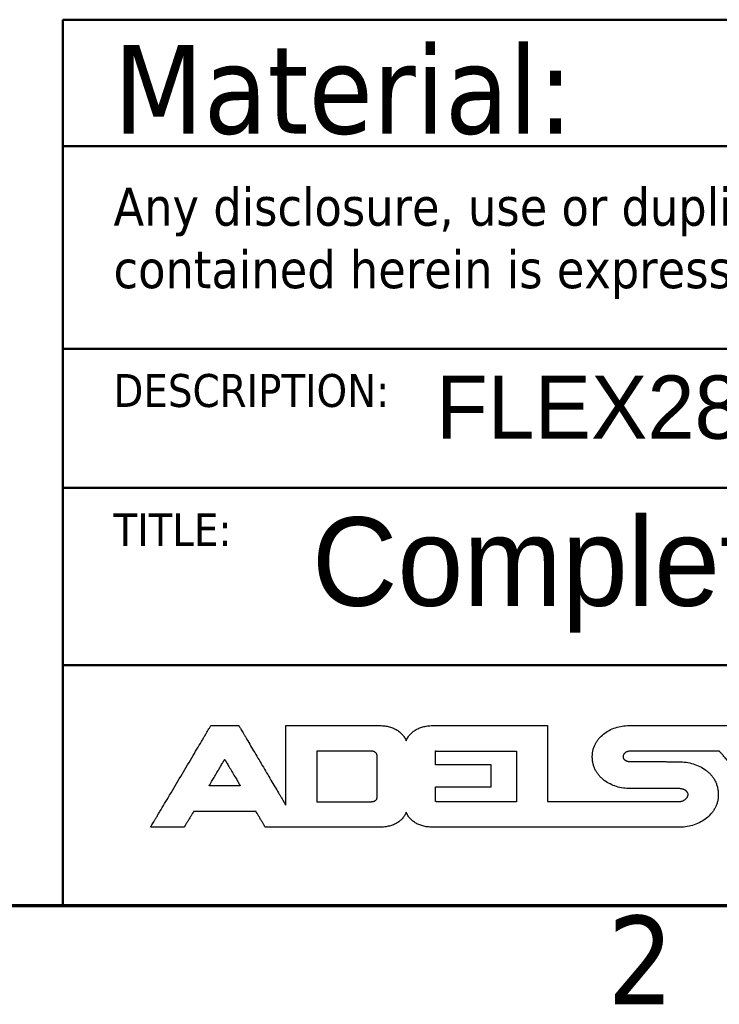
# Model space of a CAD drawing. Header units: millimetres. Extents: x -8 to 1688, y -8 to 1196.
# Tile 4 of 8: x 1161 to 1272, y 16 to 172. Entities that reach past the tile are written whole.
import ezdxf
from ezdxf.enums import TextEntityAlignment as Align

# ---------------------------------------------------------------- set-up
doc = ezdxf.new("R2010")
doc.units = ezdxf.units.MM
doc.header["$LTSCALE"] = 4
for name, color, linetype, lineweight in [('Bordo (ISO)', 7, 'Continuous', 70), ('Geometria schizzo (ISO)', 7, 'Continuous', 25), ('Simbolo (ISO)', 7, 'Continuous', 25), ('Titolo (ISO)', 7, 'Continuous', 50)]:
    doc.layers.add(name, color=color, linetype=linetype, lineweight=lineweight)
doc.styles.add('Stile testo106', font='tahoma.ttf')
doc.styles.add('Stile testo39', font='tahoma.ttf')
doc.styles.add('Stile testo96', font='txt')
doc.styles.add('Stile testo97', font='txt')
doc.styles.add('Testo nota (ISO)', font='tahoma.ttf')

# ---------------------------------------------------------------- blocks, each defined once
blk = doc.blocks.new('Bordi adel')
at = {"layer": 'Bordo (ISO)'}
blk.add_line((8, 8), (412, 8), dxfattribs=at)
at = {"layer": 'Simbolo (ISO)', "insert": (314.833, 7.6), "char_height": 3.5, "attachment_point": 2, "style": 'Testo nota (ISO)'}
blk.add_mtext('2', dxfattribs=at)
blk = doc.blocks.new('Cartigli ADEL system')
at = {"layer": 'Geometria schizzo (ISO)'}
for p, q in [((112.618, 100.01), (114.735, 100.01)), ((112.618, 97.979), (112.618, 100.01)), ((117.329, 99.997), (120.496, 99.997)), ((120.496, 99.997), (120.496, 97.991)), ((114.977, 99.796), (114.977, 98.193)), ((117.288, 99.447), (117.288, 99.967)), ((119.497, 99.447), (117.288, 99.447)), ((119.497, 98.58), (119.497, 99.447)), ((109.579, 98.624), (108.346, 98.624)), ((117.289, 98.58), (119.497, 98.58)), ((114.68, 97.979), (112.618, 97.979)), ((120.496, 97.991), (117.404, 97.991))]:
    blk.add_line(p, q, dxfattribs=at)
for points, knots in [([(106.029, 96.985), (106.032, 96.988), (106.041, 97.003), (106.06, 97.037), (106.092, 97.09), (106.135, 97.163), (106.189, 97.254), (106.253, 97.36), (106.325, 97.482), (106.436, 97.669), (106.59, 97.929), (106.864, 98.389), (107.223, 98.994), (107.583, 99.599), (107.856, 100.06), (108.011, 100.32), (108.122, 100.507), (108.194, 100.628), (108.257, 100.735), (108.311, 100.825), (108.354, 100.898), (108.386, 100.952), (108.406, 100.985), (108.415, 101), (108.417, 101.004)], [-0.4675195, -0.4675195, -0.4675195, -0.4675195, -0.4661783, -0.462269, -0.4559628, -0.4474308, -0.4368442, -0.4243744, -0.4101924, -0.3944696, -0.359086, -0.3195934, -0.2337597, -0.1479261, -0.1084335, -0.0730499, -0.0573271, -0.0431451, -0.0306753, -0.0200887, -0.0115567, -0.0052505, -0.0013412, 0, 0, 0, 0]), ([(108.417, 101.004), (108.418, 101.004), (108.422, 101.004), (108.431, 101.004), (108.446, 101.004), (108.466, 101.004), (108.491, 101.004), (108.52, 101.004), (108.553, 101.004), (108.604, 101.004), (108.675, 101.004), (108.801, 101.004), (108.967, 101.004), (109.133, 101.004), (109.259, 101.004), (109.33, 101.004), (109.381, 101.004), (109.414, 101.004), (109.443, 101.004), (109.468, 101.004), (109.488, 101.004), (109.503, 101.004), (109.512, 101.004), (109.516, 101.004), (109.517, 101.004)], [-0.1100027, -0.1100027, -0.1100027, -0.1100027, -0.1096871, -0.1087673, -0.1072835, -0.105276, -0.1027851, -0.0998511, -0.0965142, -0.0928148, -0.0844894, -0.0751971, -0.0550013, -0.0348055, -0.0255133, -0.0171879, -0.0134885, -0.0101516, -0.0072176, -0.0047267, -0.0027192, -0.0012354, -0.0003156, 0, 0, 0, 0]), ([(109.517, 101.004), (109.519, 101.001), (109.526, 100.989), (109.541, 100.963), (109.566, 100.921), (109.6, 100.864), (109.642, 100.793), (109.691, 100.709), (109.747, 100.614), (109.834, 100.468), (109.954, 100.264), (110.167, 99.903), (110.447, 99.429), (110.728, 98.954), (110.941, 98.593), (111.061, 98.39), (111.148, 98.243), (111.204, 98.148), (111.253, 98.064), (111.295, 97.993), (111.329, 97.936), (111.354, 97.894), (111.369, 97.868), (111.376, 97.856), (111.378, 97.853)], [-0.3659146, -0.3659146, -0.3659146, -0.3659146, -0.364865, -0.3618052, -0.3568695, -0.3501917, -0.341906, -0.3321461, -0.3210463, -0.3087405, -0.2810467, -0.250137, -0.1829573, -0.1157777, -0.0848679, -0.0571742, -0.0448683, -0.0337685, -0.0240087, -0.0157229, -0.0090451, -0.0041094, -0.0010497, 0, 0, 0, 0]), ([(111.378, 101.004), (111.381, 101.004), (111.395, 101.004), (111.425, 101.004), (111.474, 101.004), (111.541, 101.004), (111.623, 101.004), (111.721, 101.004), (111.831, 101.004), (112.002, 101.004), (112.239, 101.004), (112.659, 101.004), (113.211, 101.004), (113.763, 101.004), (114.183, 101.004), (114.419, 101.004), (114.59, 101.004), (114.701, 101.004), (114.798, 101.004), (114.881, 101.004), (114.947, 101.004), (114.996, 101.004), (115.026, 101.004), (115.04, 101.004), (115.044, 101.004)], [-0.3665778, -0.3665778, -0.3665778, -0.3665778, -0.3655263, -0.362461, -0.3575163, -0.3508265, -0.3425257, -0.3327482, -0.3216282, -0.3093001, -0.2815561, -0.2505903, -0.1832889, -0.1159875, -0.0850217, -0.0572778, -0.0449496, -0.0338297, -0.0240522, -0.0157514, -0.0090615, -0.0041168, -0.0010516, 0, 0, 0, 0]), ([(111.378, 97.853), (111.378, 97.856), (111.378, 97.868), (111.378, 97.894), (111.378, 97.936), (111.378, 97.993), (111.378, 98.064), (111.378, 98.148), (111.378, 98.243), (111.378, 98.39), (111.378, 98.593), (111.378, 98.954), (111.378, 99.429), (111.378, 99.903), (111.378, 100.264), (111.378, 100.468), (111.378, 100.614), (111.378, 100.709), (111.378, 100.793), (111.378, 100.864), (111.378, 100.921), (111.378, 100.963), (111.378, 100.989), (111.378, 101.001), (111.378, 101.004)], [-0.3150747, -0.3150747, -0.3150747, -0.3150747, -0.3141708, -0.3115362, -0.3072862, -0.3015363, -0.2944017, -0.2859979, -0.2764403, -0.2658442, -0.2419983, -0.2153831, -0.1575373, -0.0996916, -0.0730764, -0.0492304, -0.0386343, -0.0290767, -0.0206729, -0.0135384, -0.0077884, -0.0035384, -0.0009038, 0, 0, 0, 0]), ([(115.044, 101.004), (115.078, 101.004), (115.144, 101.003), (115.242, 100.994), (115.336, 100.982), (115.425, 100.964), (115.51, 100.941), (115.591, 100.913), (115.667, 100.881), (115.738, 100.844), (115.805, 100.803), (115.867, 100.758), (115.924, 100.708), (115.977, 100.655), (116.024, 100.597), (116.066, 100.536), (116.104, 100.472), (116.125, 100.426), (116.135, 100.403)], [-0.1323773, -0.1323773, -0.1323773, -0.1323773, -0.122169, -0.1123534, -0.1029069, -0.0938045, -0.0850194, -0.0765231, -0.0682851, -0.0602732, -0.0524533, -0.04479, -0.0372465, -0.029785, -0.0223674, -0.0149556, -0.007512, 0, 0, 0, 0]), ([(116.135, 100.403), (116.145, 100.426), (116.165, 100.471), (116.201, 100.534), (116.243, 100.595), (116.289, 100.652), (116.34, 100.705), (116.397, 100.755), (116.458, 100.8), (116.524, 100.842), (116.595, 100.879), (116.671, 100.912), (116.752, 100.94), (116.838, 100.963), (116.928, 100.981), (117.024, 100.994), (117.124, 101.003), (117.192, 101.004), (117.227, 101.004)], [-0.132577, -0.132577, -0.132577, -0.132577, -0.1251976, -0.117871, -0.1105629, -0.1032371, -0.0958556, -0.0883796, -0.0807693, -0.0729851, -0.0649878, -0.0567392, -0.0482022, -0.0393411, -0.0301218, -0.0205122, -0.0104813, 0, 0, 0, 0]), ([(117.227, 101.004), (117.23, 101.004), (117.242, 101.004), (117.269, 101.004), (117.313, 101.004), (117.372, 101.004), (117.446, 101.004), (117.533, 101.004), (117.631, 101.004), (117.784, 101.004), (117.995, 101.004), (118.369, 101.004), (118.862, 101.004), (119.354, 101.004), (119.728, 101.004), (119.939, 101.004), (120.092, 101.004), (120.19, 101.004), (120.277, 101.004), (120.351, 101.004), (120.41, 101.004), (120.454, 101.004), (120.481, 101.004), (120.493, 101.004), (120.496, 101.004)], [-0.3269059, -0.3269059, -0.3269059, -0.3269059, -0.3259681, -0.3232346, -0.318825, -0.3128591, -0.3054567, -0.2967373, -0.2868208, -0.2758268, -0.2510854, -0.2234708, -0.1634529, -0.1034351, -0.0758205, -0.051079, -0.0400851, -0.0301686, -0.0214492, -0.0140467, -0.0080809, -0.0036713, -0.0009378, 0, 0, 0, 0]), ([(120.496, 101.004), (120.496, 101.004), (120.497, 101.004), (120.5, 101.004), (120.503, 101.004), (120.508, 101.004), (120.514, 101.004), (120.521, 101.004), (120.529, 101.004), (120.541, 101.004), (120.558, 101.004), (120.588, 101.004), (120.628, 101.004), (120.668, 101.004), (120.698, 101.004), (120.715, 101.004), (120.727, 101.004), (120.735, 101.004), (120.742, 101.004), (120.748, 101.004), (120.753, 101.004), (120.757, 101.004), (120.759, 101.004), (120.76, 101.004), (120.76, 101.004)], [-0.02638332, -0.02638332, -0.02638332, -0.02638332, -0.02630763, -0.02608702, -0.02573114, -0.02524966, -0.02465223, -0.02394853, -0.0231482, -0.02226092, -0.02026414, -0.01803547, -0.01319166, -0.00834785, -0.00611918, -0.00412239, -0.00323511, -0.00243479, -0.00173108, -0.00113366, -0.00065218, -0.0002963, -0.00007568, 0, 0, 0, 0]), ([(120.76, 101.004), (120.761, 101.004), (120.764, 101.004), (120.772, 101.004), (120.785, 101.004), (120.803, 101.004), (120.824, 101.004), (120.85, 101.004), (120.879, 101.004), (120.924, 101.004), (120.986, 101.004), (121.097, 101.004), (121.242, 101.004), (121.387, 101.004), (121.497, 101.004), (121.559, 101.004), (121.604, 101.004), (121.633, 101.004), (121.659, 101.004), (121.681, 101.004), (121.698, 101.004), (121.711, 101.004), (121.719, 101.004), (121.722, 101.004), (121.723, 101.004)], [-0.09633724, -0.09633724, -0.09633724, -0.09633724, -0.09606088, -0.09525532, -0.09395585, -0.09219775, -0.09001628, -0.08744674, -0.0845244, -0.08128454, -0.07399339, -0.06585553, -0.04816862, -0.0304817, -0.02234384, -0.01505269, -0.01181284, -0.0088905, -0.00632096, -0.00413949, -0.00238138, -0.00108191, -0.00027636, 0, 0, 0, 0]), ([(121.723, 101.004), (121.723, 101.001), (121.723, 100.99), (121.723, 100.965), (121.723, 100.925), (121.723, 100.87), (121.723, 100.803), (121.723, 100.723), (121.723, 100.632), (121.723, 100.492), (121.723, 100.298), (121.723, 99.953), (121.723, 99.501), (121.723, 99.048), (121.723, 98.703), (121.723, 98.509), (121.723, 98.369), (121.723, 98.278), (121.723, 98.199), (121.723, 98.131), (121.723, 98.076), (121.723, 98.036), (121.723, 98.011), (121.723, 98), (121.723, 97.997)], [-0.300685, -0.300685, -0.300685, -0.300685, -0.2998224, -0.2973081, -0.2932523, -0.2877649, -0.2809562, -0.2729362, -0.2638151, -0.253703, -0.230946, -0.2055464, -0.1503425, -0.0951386, -0.0697389, -0.046982, -0.0368699, -0.0277488, -0.0197288, -0.0129201, -0.0074327, -0.0033768, -0.0008626, 0, 0, 0, 0]), ([(124.998, 98.513), (124.905, 98.517), (124.719, 98.525), (124.449, 98.587), (124.193, 98.686), (124, 98.803), (123.863, 98.916), (123.771, 99.011), (123.689, 99.115), (123.62, 99.229), (123.564, 99.353), (123.522, 99.487), (123.497, 99.631), (123.489, 99.775), (123.497, 99.914), (123.52, 100.044), (123.559, 100.167), (123.611, 100.283), (123.675, 100.392), (123.778, 100.527), (123.933, 100.676), (124.154, 100.819), (124.402, 100.924), (124.671, 100.991), (124.856, 101), (124.95, 101.004)], [-0.4311277, -0.4311277, -0.4311277, -0.4311277, -0.4032831, -0.3755588, -0.3482308, -0.3214328, -0.308193, -0.2950157, -0.2818298, -0.2685369, -0.2550103, -0.2410977, -0.2266253, -0.2114035, -0.1978824, -0.1847875, -0.1719774, -0.1593283, -0.1467365, -0.1341193, -0.1086095, -0.0824695, -0.0556198, -0.0281023, 0, 0, 0, 0]), ([(124.95, 101.004), (124.953, 101.004), (124.963, 101.004), (124.985, 101.004), (125.02, 101.004), (125.069, 101.004), (125.129, 101.004), (125.199, 101.004), (125.28, 101.004), (125.404, 101.004), (125.576, 101.004), (125.882, 101.004), (126.283, 101.004), (126.684, 101.004), (126.99, 101.004), (127.162, 101.004), (127.286, 101.004), (127.367, 101.004), (127.437, 101.004), (127.497, 101.004), (127.546, 101.004), (127.581, 101.004), (127.603, 101.004), (127.613, 101.004), (127.616, 101.004)], [-0.2665766, -0.2665766, -0.2665766, -0.2665766, -0.2658119, -0.2635829, -0.2599871, -0.2551222, -0.2490858, -0.2419756, -0.2338891, -0.224924, -0.2047486, -0.1822301, -0.1332883, -0.0843465, -0.0618281, -0.0416526, -0.0326875, -0.0246011, -0.0174908, -0.0114545, -0.0065896, -0.0029938, -0.0007647, 0, 0, 0, 0]), ([(127.616, 101.004), (127.617, 101.004), (127.623, 101.004), (127.635, 101.004), (127.655, 101.004), (127.682, 101.004), (127.716, 101.004), (127.755, 101.004), (127.8, 101.004), (127.87, 101.004), (127.966, 101.004), (128.137, 101.004), (128.362, 101.004), (128.586, 101.004), (128.757, 101.004), (128.854, 101.004), (128.923, 101.004), (128.968, 101.004), (129.008, 101.004), (129.041, 101.004), (129.068, 101.004), (129.088, 101.004), (129.101, 101.004), (129.106, 101.004), (129.108, 101.004)], [-0.149167, -0.149167, -0.149167, -0.149167, -0.1487391, -0.1474918, -0.1454797, -0.1427575, -0.1393798, -0.1354011, -0.1308762, -0.1258597, -0.1145702, -0.1019697, -0.0745835, -0.0471974, -0.0345968, -0.0233074, -0.0182908, -0.0137659, -0.0097873, -0.0064095, -0.0036873, -0.0016752, -0.0004279, 0, 0, 0, 0]), ([(114.735, 100.01), (114.744, 100.009), (114.761, 100.009), (114.787, 100.006), (114.811, 100.001), (114.833, 99.994), (114.855, 99.985), (114.875, 99.974), (114.893, 99.962), (114.91, 99.948), (114.925, 99.933), (114.939, 99.917), (114.95, 99.899), (114.96, 99.88), (114.968, 99.86), (114.973, 99.84), (114.977, 99.818), (114.977, 99.803), (114.977, 99.796)], [0, 0, 0, 0, 0.00262962, 0.00516579, 0.00761795, 0.00999524, 0.01230663, 0.01456098, 0.01676712, 0.018934, 0.02107079, 0.02318701, 0.02529262, 0.02739817, 0.02951484, 0.0316545, 0.0338297, 0.03605366, 0.03605366, 0.03605366, 0.03605366]), ([(117.288, 99.967), (117.288, 99.969), (117.288, 99.971), (117.288, 99.974), (117.288, 99.977), (117.288, 99.98), (117.288, 99.983), (117.288, 99.985), (117.289, 99.988), (117.289, 99.99), (117.289, 99.992), (117.29, 99.994), (117.29, 99.995), (117.29, 99.997), (117.291, 99.998), (117.291, 99.999), (117.291, 100), (117.291, 100.001), (117.291, 100.001)], [-0.003382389, -0.003382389, -0.003382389, -0.003382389, -0.003029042, -0.002696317, -0.002383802, -0.0020911, -0.001817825, -0.001563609, -0.001328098, -0.001110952, -0.00091185, -0.000730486, -0.000566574, -0.000419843, -0.000290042, -0.000176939, -0.000080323, 0, 0, 0, 0]), ([(117.291, 100.001), (117.292, 100.001), (117.292, 100.001), (117.293, 100.001), (117.294, 100.001), (117.295, 100.001), (117.297, 100.001), (117.298, 100), (117.3, 100), (117.302, 100), (117.304, 99.999), (117.306, 99.999), (117.309, 99.998), (117.312, 99.998), (117.316, 99.998), (117.319, 99.998), (117.322, 99.997), (117.324, 99.997), (117.326, 99.997), (117.328, 99.997), (117.329, 99.997)], [-0.003782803, -0.003782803, -0.003782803, -0.003782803, -0.003694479, -0.003603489, -0.003504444, -0.003393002, -0.003265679, -0.003119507, -0.002951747, -0.00275971, -0.002540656, -0.002291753, -0.002010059, -0.001692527, -0.001336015, -0.000937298, -0.000721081, -0.000493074, -0.000252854, 0, 0, 0, 0]), ([(125.004, 99.992), (124.992, 99.992), (124.967, 99.991), (124.932, 99.987), (124.899, 99.98), (124.869, 99.97), (124.842, 99.959), (124.817, 99.946), (124.795, 99.931), (124.775, 99.915), (124.758, 99.898), (124.739, 99.875), (124.721, 99.844), (124.708, 99.807), (124.704, 99.772), (124.708, 99.74), (124.719, 99.71), (124.735, 99.684), (124.752, 99.664), (124.768, 99.649), (124.787, 99.635), (124.809, 99.622), (124.834, 99.61), (124.863, 99.6), (124.895, 99.591), (124.93, 99.585), (124.97, 99.581), (124.997, 99.58), (125.012, 99.58)], [-0.08103445, -0.08103445, -0.08103445, -0.08103445, -0.07720865, -0.07364449, -0.07031416, -0.06719126, -0.06425121, -0.06147176, -0.05883337, -0.05631954, -0.05391702, -0.05161583, -0.04729848, -0.04333923, -0.03974517, -0.03701043, -0.03379157, -0.03009523, -0.02804916, -0.02585522, -0.0234944, -0.0209436, -0.01817622, -0.01516282, -0.01187191, -0.00827049, -0.00432466, 0, 0, 0, 0]), ([(128.511, 99.992), (128.507, 99.992), (128.494, 99.992), (128.465, 99.992), (128.418, 99.992), (128.355, 99.992), (128.276, 99.992), (128.183, 99.992), (128.077, 99.992), (127.914, 99.992), (127.687, 99.992), (127.285, 99.992), (126.758, 99.992), (126.23, 99.992), (125.828, 99.992), (125.601, 99.992), (125.438, 99.992), (125.332, 99.992), (125.239, 99.992), (125.16, 99.992), (125.097, 99.992), (125.05, 99.992), (125.021, 99.992), (125.008, 99.992), (125.004, 99.992)], [-0.3506314, -0.3506314, -0.3506314, -0.3506314, -0.3496256, -0.3466937, -0.3419641, -0.3355652, -0.3276255, -0.3182734, -0.3076371, -0.2958453, -0.2693082, -0.2396895, -0.1753157, -0.110942, -0.0813232, -0.0547862, -0.0429943, -0.0323581, -0.0230059, -0.0150662, -0.0086673, -0.0039378, -0.0010058, 0, 0, 0, 0]), ([(130.197, 98.084), (130.195, 98.086), (130.189, 98.093), (130.175, 98.109), (130.153, 98.135), (130.122, 98.169), (130.084, 98.212), (130.039, 98.263), (129.988, 98.32), (129.91, 98.409), (129.801, 98.532), (129.608, 98.751), (129.354, 99.038), (129.1, 99.325), (128.907, 99.544), (128.798, 99.667), (128.719, 99.756), (128.668, 99.813), (128.624, 99.864), (128.586, 99.907), (128.555, 99.942), (128.533, 99.967), (128.519, 99.983), (128.512, 99.99), (128.511, 99.992)], [-0.2545855, -0.2545855, -0.2545855, -0.2545855, -0.2538552, -0.2517264, -0.2482924, -0.2436463, -0.2378815, -0.2310911, -0.2233683, -0.2148065, -0.1955386, -0.1740331, -0.1272928, -0.0805524, -0.0590469, -0.039779, -0.0312172, -0.0234945, -0.0167041, -0.0109392, -0.0062932, -0.0028591, -0.0007303, 0, 0, 0, 0]), ([(108.346, 98.624), (108.347, 98.625), (108.349, 98.628), (108.354, 98.637), (108.362, 98.651), (108.374, 98.67), (108.387, 98.693), (108.404, 98.721), (108.422, 98.753), (108.451, 98.801), (108.491, 98.869), (108.561, 98.988), (108.654, 99.145), (108.746, 99.303), (108.817, 99.422), (108.856, 99.49), (108.885, 99.538), (108.903, 99.57), (108.92, 99.597), (108.934, 99.621), (108.945, 99.64), (108.953, 99.654), (108.958, 99.662), (108.96, 99.666), (108.961, 99.667)], [-0.1211221, -0.1211221, -0.1211221, -0.1211221, -0.1207747, -0.1197619, -0.1181281, -0.1159177, -0.113175, -0.1099444, -0.1062702, -0.1021968, -0.0930298, -0.0827983, -0.0605611, -0.0383238, -0.0280923, -0.0189253, -0.014852, -0.0111778, -0.0079472, -0.0052045, -0.002994, -0.0013603, -0.0003475, 0, 0, 0, 0]), ([(108.961, 99.667), (108.961, 99.666), (108.964, 99.662), (108.969, 99.654), (108.977, 99.64), (108.988, 99.621), (109.002, 99.597), (109.019, 99.57), (109.037, 99.538), (109.066, 99.49), (109.106, 99.422), (109.177, 99.303), (109.27, 99.145), (109.363, 98.988), (109.434, 98.869), (109.474, 98.801), (109.503, 98.753), (109.522, 98.721), (109.538, 98.693), (109.552, 98.67), (109.563, 98.651), (109.571, 98.637), (109.576, 98.628), (109.579, 98.625), (109.579, 98.624)], [-0.1213229, -0.1213229, -0.1213229, -0.1213229, -0.1209749, -0.1199604, -0.1183239, -0.1161098, -0.1133626, -0.1101266, -0.1064464, -0.1023662, -0.0931841, -0.0829356, -0.0606615, -0.0383873, -0.0281389, -0.0189567, -0.0148766, -0.0111963, -0.0079603, -0.0052131, -0.002999, -0.0013625, -0.000348, 0, 0, 0, 0]), ([(125.012, 99.58), (125.013, 99.58), (125.02, 99.58), (125.036, 99.58), (125.062, 99.58), (125.096, 99.58), (125.139, 99.58), (125.189, 99.58), (125.247, 99.579), (125.335, 99.579), (125.458, 99.579), (125.676, 99.578), (125.962, 99.577), (126.248, 99.577), (126.466, 99.576), (126.588, 99.576), (126.677, 99.575), (126.734, 99.575), (126.785, 99.575), (126.828, 99.575), (126.862, 99.575), (126.887, 99.575), (126.903, 99.575), (126.91, 99.575), (126.912, 99.575)], [-0.1900446, -0.1900446, -0.1900446, -0.1900446, -0.1894994, -0.1879103, -0.1853469, -0.1818786, -0.1775753, -0.1725063, -0.1667414, -0.1603501, -0.1459669, -0.1299133, -0.0950223, -0.0601313, -0.0440777, -0.0296945, -0.0233032, -0.0175383, -0.0124694, -0.008166, -0.0046978, -0.0021343, -0.0005452, 0, 0, 0, 0]), ([(126.912, 99.575), (127.008, 99.571), (127.2, 99.562), (127.481, 99.497), (127.745, 99.394), (127.945, 99.273), (128.087, 99.156), (128.183, 99.058), (128.267, 98.951), (128.339, 98.833), (128.397, 98.706), (128.44, 98.568), (128.466, 98.422), (128.475, 98.274), (128.467, 98.131), (128.442, 97.998), (128.402, 97.871), (128.348, 97.751), (128.28, 97.637), (128.173, 97.495), (128.011, 97.337), (127.781, 97.185), (127.523, 97.072), (127.243, 96.999), (127.05, 96.989), (126.952, 96.985)], [-0.4472292, -0.4472292, -0.4472292, -0.4472292, -0.418375, -0.3896414, -0.3613149, -0.3335485, -0.3198431, -0.3062172, -0.2926028, -0.2789037, -0.264995, -0.250724, -0.2359149, -0.2203743, -0.2065494, -0.193076, -0.1798172, -0.1666573, -0.1535033, -0.1402844, -0.1135004, -0.0860622, -0.0579513, -0.0292389, 0, 0, 0, 0]), ([(117.291, 98.001), (117.291, 98.001), (117.291, 98.003), (117.291, 98.008), (117.291, 98.016), (117.291, 98.026), (117.291, 98.039), (117.291, 98.055), (117.291, 98.072), (117.29, 98.099), (117.29, 98.137), (117.29, 98.203), (117.29, 98.29), (117.289, 98.377), (117.289, 98.444), (117.289, 98.481), (117.289, 98.508), (117.289, 98.526), (117.289, 98.541), (117.289, 98.554), (117.289, 98.564), (117.289, 98.572), (117.289, 98.577), (117.289, 98.579), (117.289, 98.58)], [-0.05792012, -0.05792012, -0.05792012, -0.05792012, -0.05775397, -0.05726965, -0.05648838, -0.05543136, -0.05411982, -0.05257495, -0.05081797, -0.0488701, -0.0444865, -0.03959383, -0.02896006, -0.01832629, -0.01343362, -0.00905002, -0.00710214, -0.00534517, -0.0038003, -0.00248876, -0.00143174, -0.00065047, -0.00016615, 0, 0, 0, 0]), ([(126.905, 98.513), (126.903, 98.513), (126.896, 98.513), (126.88, 98.513), (126.855, 98.513), (126.82, 98.513), (126.777, 98.513), (126.727, 98.513), (126.669, 98.513), (126.58, 98.513), (126.457, 98.513), (126.238, 98.513), (125.951, 98.513), (125.664, 98.513), (125.446, 98.513), (125.322, 98.513), (125.234, 98.513), (125.176, 98.513), (125.125, 98.513), (125.082, 98.513), (125.048, 98.513), (125.022, 98.513), (125.007, 98.513), (124.999, 98.513), (124.998, 98.513)], [-0.1907252, -0.1907252, -0.1907252, -0.1907252, -0.190178, -0.1885832, -0.1860106, -0.1825299, -0.1782112, -0.1731241, -0.1673385, -0.1609244, -0.1464896, -0.1303785, -0.0953626, -0.0603466, -0.0442356, -0.0298008, -0.0233866, -0.0176011, -0.012514, -0.0081952, -0.0047146, -0.0021419, -0.0005471, 0, 0, 0, 0]), ([(126.891, 97.997), (126.907, 97.997), (126.938, 97.998), (126.983, 98.005), (127.025, 98.014), (127.063, 98.027), (127.098, 98.043), (127.13, 98.061), (127.159, 98.081), (127.184, 98.103), (127.207, 98.125), (127.226, 98.148), (127.242, 98.171), (127.256, 98.194), (127.266, 98.216), (127.273, 98.237), (127.278, 98.256), (127.28, 98.28), (127.275, 98.31), (127.26, 98.348), (127.238, 98.38), (127.216, 98.405), (127.195, 98.423), (127.171, 98.441), (127.144, 98.458), (127.113, 98.473), (127.079, 98.486), (127.041, 98.497), (126.999, 98.505), (126.953, 98.511), (126.921, 98.512), (126.905, 98.513)], [-0.1003761, -0.1003761, -0.1003761, -0.1003761, -0.0955628, -0.0910439, -0.0867821, -0.0827459, -0.0789094, -0.0752537, -0.0717661, -0.0684402, -0.0652759, -0.062278, -0.0594559, -0.0568226, -0.0543936, -0.0521855, -0.0502141, -0.0484907, -0.0450738, -0.0410252, -0.0363421, -0.0337487, -0.0309769, -0.0280128, -0.0248387, -0.0214335, -0.0177728, -0.0138296, -0.0095741, -0.0049752, 0, 0, 0, 0]), ([(114.977, 98.193), (114.977, 98.184), (114.977, 98.166), (114.974, 98.141), (114.968, 98.117), (114.961, 98.096), (114.951, 98.076), (114.939, 98.058), (114.924, 98.042), (114.907, 98.029), (114.888, 98.016), (114.866, 98.006), (114.841, 97.997), (114.814, 97.991), (114.785, 97.985), (114.752, 97.982), (114.717, 97.979), (114.693, 97.979), (114.68, 97.979)], [0, 0, 0, 0, 0.0027376, 0.00528788, 0.00767737, 0.00993863, 0.01211036, 0.01423667, 0.01636501, 0.01854325, 0.02081673, 0.02322601, 0.02580588, 0.02858533, 0.03158819, 0.03483397, 0.03833869, 0.04211568, 0.04211568, 0.04211568, 0.04211568]), ([(117.404, 97.991), (117.4, 97.991), (117.394, 97.991), (117.385, 97.992), (117.376, 97.992), (117.367, 97.992), (117.359, 97.992), (117.351, 97.993), (117.343, 97.993), (117.336, 97.994), (117.329, 97.995), (117.321, 97.996), (117.311, 97.997), (117.301, 97.999), (117.294, 98), (117.291, 98.001)], [-0.01132375, -0.01132375, -0.01132375, -0.01132375, -0.01034622, -0.00940814, -0.00850874, -0.00764728, -0.00682301, -0.0060352, -0.0052831, -0.00456597, -0.00388307, -0.00323367, -0.00203248, -0.00095652, 0, 0, 0, 0]), ([(121.723, 97.997), (121.726, 97.997), (121.736, 97.997), (121.758, 97.997), (121.794, 97.997), (121.843, 97.997), (121.904, 97.997), (121.976, 97.997), (122.057, 97.997), (122.183, 97.997), (122.357, 97.997), (122.667, 97.997), (123.073, 97.997), (123.48, 97.997), (123.789, 97.997), (123.964, 97.997), (124.089, 97.997), (124.171, 97.997), (124.243, 97.997), (124.303, 97.997), (124.352, 97.997), (124.388, 97.997), (124.411, 97.997), (124.421, 97.997), (124.423, 97.997)], [-0.2699969, -0.2699969, -0.2699969, -0.2699969, -0.2692224, -0.2669648, -0.2633228, -0.2583955, -0.2522817, -0.2450802, -0.23689, -0.2278099, -0.2073756, -0.1845682, -0.1349985, -0.0854287, -0.0626214, -0.042187, -0.0331069, -0.0249167, -0.0177153, -0.0116014, -0.0066741, -0.0030322, -0.0007745, 0, 0, 0, 0]), ([(124.423, 97.997), (124.426, 97.997), (124.435, 97.997), (124.455, 97.997), (124.488, 97.997), (124.533, 97.997), (124.589, 97.997), (124.654, 97.997), (124.729, 97.997), (124.844, 97.997), (125.003, 97.997), (125.286, 97.997), (125.657, 97.997), (126.029, 97.997), (126.312, 97.997), (126.471, 97.997), (126.586, 97.997), (126.661, 97.997), (126.726, 97.997), (126.782, 97.997), (126.826, 97.997), (126.859, 97.997), (126.88, 97.997), (126.889, 97.997), (126.891, 97.997)], [-0.2467993, -0.2467993, -0.2467993, -0.2467993, -0.2460913, -0.2440276, -0.2406986, -0.2361946, -0.2306061, -0.2240234, -0.2165369, -0.2082369, -0.1895583, -0.1687105, -0.1233997, -0.0780888, -0.057241, -0.0385624, -0.0302624, -0.0227759, -0.0161932, -0.0106047, -0.0061007, -0.0027717, -0.000708, 0, 0, 0, 0]), ([(107.736, 97.606), (107.736, 97.605), (107.735, 97.603), (107.731, 97.598), (107.726, 97.589), (107.719, 97.578), (107.711, 97.564), (107.701, 97.548), (107.689, 97.529), (107.672, 97.5), (107.647, 97.46), (107.604, 97.389), (107.546, 97.295), (107.489, 97.202), (107.446, 97.13), (107.421, 97.09), (107.403, 97.061), (107.392, 97.043), (107.382, 97.026), (107.373, 97.012), (107.366, 97.001), (107.361, 96.993), (107.358, 96.987), (107.357, 96.985), (107.356, 96.985)], [-0.07282511, -0.07282511, -0.07282511, -0.07282511, -0.0726162, -0.07200725, -0.07102493, -0.06969591, -0.06804686, -0.06610444, -0.06389533, -0.06144619, -0.05593452, -0.04978279, -0.03641256, -0.02304232, -0.01689059, -0.01137892, -0.00892979, -0.00672068, -0.00477826, -0.0031292, -0.00180018, -0.00081786, -0.00020891, 0, 0, 0, 0]), ([(110.196, 97.606), (110.194, 97.606), (110.185, 97.606), (110.164, 97.606), (110.132, 97.606), (110.087, 97.606), (110.032, 97.606), (109.966, 97.606), (109.892, 97.606), (109.777, 97.606), (109.619, 97.606), (109.337, 97.606), (108.966, 97.606), (108.596, 97.606), (108.314, 97.606), (108.155, 97.606), (108.041, 97.606), (107.966, 97.606), (107.901, 97.606), (107.846, 97.606), (107.801, 97.606), (107.768, 97.606), (107.748, 97.606), (107.739, 97.606), (107.736, 97.606)], [-0.2459961, -0.2459961, -0.2459961, -0.2459961, -0.2452904, -0.2432335, -0.2399153, -0.235426, -0.2298556, -0.2232943, -0.2158322, -0.2075592, -0.1889414, -0.1681614, -0.1229981, -0.0778347, -0.0570548, -0.0384369, -0.030164, -0.0227018, -0.0161405, -0.0105701, -0.0060808, -0.0027627, -0.0007057, 0, 0, 0, 0]), ([(110.57, 96.985), (110.569, 96.985), (110.568, 96.987), (110.565, 96.993), (110.56, 97.001), (110.553, 97.012), (110.545, 97.026), (110.535, 97.043), (110.523, 97.061), (110.506, 97.09), (110.482, 97.13), (110.439, 97.202), (110.383, 97.295), (110.327, 97.389), (110.284, 97.46), (110.26, 97.5), (110.242, 97.529), (110.231, 97.548), (110.221, 97.564), (110.213, 97.578), (110.206, 97.589), (110.201, 97.598), (110.198, 97.603), (110.197, 97.605), (110.196, 97.606)], [-0.07247417, -0.07247417, -0.07247417, -0.07247417, -0.07226627, -0.07166026, -0.07068267, -0.06936005, -0.06771894, -0.06578588, -0.06358742, -0.06115008, -0.05566498, -0.04954289, -0.03623709, -0.02293128, -0.0168092, -0.01132409, -0.00888676, -0.00668829, -0.00475523, -0.00311412, -0.00179151, -0.00081392, -0.0002079, 0, 0, 0, 0]), ([(116.137, 97.576), (116.127, 97.552), (116.106, 97.506), (116.069, 97.441), (116.027, 97.38), (115.979, 97.323), (115.927, 97.27), (115.87, 97.222), (115.808, 97.177), (115.741, 97.137), (115.67, 97.102), (115.593, 97.071), (115.513, 97.044), (115.427, 97.023), (115.338, 97.006), (115.243, 96.994), (115.145, 96.986), (115.078, 96.985), (115.044, 96.985)], [-0.132306, -0.132306, -0.132306, -0.132306, -0.1247164, -0.1172403, -0.1098319, -0.1024444, -0.0950309, -0.0875447, -0.0799405, -0.0721752, -0.0642082, -0.0560016, -0.0475208, -0.0387342, -0.0296133, -0.0201323, -0.0102682, 0, 0, 0, 0]), ([(117.227, 96.985), (117.192, 96.985), (117.124, 96.986), (117.023, 96.994), (116.928, 97.007), (116.838, 97.025), (116.752, 97.048), (116.671, 97.075), (116.596, 97.107), (116.525, 97.143), (116.459, 97.184), (116.398, 97.229), (116.342, 97.277), (116.291, 97.33), (116.244, 97.386), (116.203, 97.446), (116.167, 97.509), (116.147, 97.553), (116.137, 97.576)], [-0.1318794, -0.1318794, -0.1318794, -0.1318794, -0.1213784, -0.1113392, -0.1017328, -0.0925282, -0.0836927, -0.0751917, -0.0669888, -0.0590457, -0.0513229, -0.0437796, -0.0363744, -0.0290658, -0.0218129, -0.0145759, -0.0073169, 0, 0, 0, 0]), ([(107.356, 96.985), (107.355, 96.985), (107.35, 96.985), (107.339, 96.985), (107.321, 96.985), (107.297, 96.985), (107.267, 96.985), (107.232, 96.985), (107.192, 96.985), (107.13, 96.985), (107.045, 96.985), (106.893, 96.985), (106.693, 96.985), (106.493, 96.985), (106.341, 96.985), (106.255, 96.985), (106.194, 96.985), (106.153, 96.985), (106.118, 96.985), (106.088, 96.985), (106.064, 96.985), (106.047, 96.985), (106.036, 96.985), (106.031, 96.985), (106.029, 96.985)], [-0.1326882, -0.1326882, -0.1326882, -0.1326882, -0.1323075, -0.131198, -0.1294082, -0.1269867, -0.1239821, -0.120443, -0.116418, -0.1119557, -0.1019133, -0.0907048, -0.0663441, -0.0419834, -0.0307748, -0.0207325, -0.0162702, -0.0122451, -0.008706, -0.0057014, -0.00328, -0.0014902, -0.0003806, 0, 0, 0, 0]), ([(111.712, 96.985), (111.711, 96.985), (111.706, 96.985), (111.697, 96.985), (111.682, 96.985), (111.661, 96.985), (111.635, 96.985), (111.605, 96.985), (111.57, 96.985), (111.517, 96.985), (111.444, 96.985), (111.313, 96.985), (111.141, 96.985), (110.969, 96.985), (110.838, 96.985), (110.764, 96.985), (110.711, 96.985), (110.676, 96.985), (110.646, 96.985), (110.62, 96.985), (110.6, 96.985), (110.584, 96.985), (110.575, 96.985), (110.571, 96.985), (110.57, 96.985)], [-0.1142194, -0.1142194, -0.1142194, -0.1142194, -0.1138918, -0.1129367, -0.111396, -0.1093115, -0.1067252, -0.1036787, -0.1002139, -0.0963726, -0.0877281, -0.0780797, -0.0571097, -0.0361397, -0.0264913, -0.0178468, -0.0140055, -0.0105408, -0.0074943, -0.0049079, -0.0028234, -0.0012827, -0.0003277, 0, 0, 0, 0]), ([(111.897, 96.985), (111.897, 96.985), (111.896, 96.985), (111.895, 96.985), (111.892, 96.985), (111.889, 96.985), (111.885, 96.985), (111.88, 96.985), (111.874, 96.985), (111.866, 96.985), (111.854, 96.985), (111.832, 96.985), (111.804, 96.985), (111.777, 96.985), (111.755, 96.985), (111.743, 96.985), (111.735, 96.985), (111.729, 96.985), (111.724, 96.985), (111.72, 96.985), (111.717, 96.985), (111.714, 96.985), (111.713, 96.985), (111.712, 96.985), (111.712, 96.985)], [-0.01852743, -0.01852743, -0.01852743, -0.01852743, -0.01847428, -0.01831936, -0.01806945, -0.01773133, -0.0173118, -0.01681763, -0.01625561, -0.01563252, -0.0142303, -0.01266524, -0.00926372, -0.0058622, -0.00429713, -0.00289491, -0.00227183, -0.00170981, -0.00121564, -0.0007961, -0.00045798, -0.00020807, -0.00005315, 0, 0, 0, 0]), ([(115.044, 96.985), (115.041, 96.985), (115.029, 96.985), (115.003, 96.985), (114.961, 96.985), (114.904, 96.985), (114.833, 96.985), (114.749, 96.985), (114.654, 96.985), (114.508, 96.985), (114.305, 96.985), (113.944, 96.985), (113.47, 96.985), (112.997, 96.985), (112.636, 96.985), (112.433, 96.985), (112.286, 96.985), (112.191, 96.985), (112.108, 96.985), (112.037, 96.985), (111.98, 96.985), (111.938, 96.985), (111.912, 96.985), (111.9, 96.985), (111.897, 96.985)], [-0.3146505, -0.3146505, -0.3146505, -0.3146505, -0.3137479, -0.3111168, -0.3068726, -0.3011304, -0.2940054, -0.2856129, -0.2760682, -0.2654864, -0.2416725, -0.2150931, -0.1573252, -0.0995574, -0.072978, -0.0491641, -0.0385823, -0.0290376, -0.0206451, -0.0135201, -0.0077779, -0.0035337, -0.0009026, 0, 0, 0, 0]), ([(120.496, 96.985), (120.493, 96.985), (120.481, 96.985), (120.454, 96.985), (120.41, 96.985), (120.351, 96.985), (120.277, 96.985), (120.19, 96.985), (120.092, 96.985), (119.939, 96.985), (119.728, 96.985), (119.354, 96.985), (118.862, 96.985), (118.369, 96.985), (117.995, 96.985), (117.784, 96.985), (117.631, 96.985), (117.533, 96.985), (117.446, 96.985), (117.372, 96.985), (117.313, 96.985), (117.269, 96.985), (117.242, 96.985), (117.23, 96.985), (117.227, 96.985)], [-0.3269059, -0.3269059, -0.3269059, -0.3269059, -0.3259681, -0.3232346, -0.318825, -0.3128591, -0.3054567, -0.2967373, -0.2868208, -0.2758268, -0.2510854, -0.2234708, -0.1634529, -0.1034351, -0.0758205, -0.051079, -0.0400851, -0.0301686, -0.0214492, -0.0140467, -0.0080809, -0.0036713, -0.0009378, 0, 0, 0, 0]), ([(120.76, 96.985), (120.76, 96.985), (120.759, 96.985), (120.757, 96.985), (120.753, 96.985), (120.748, 96.985), (120.742, 96.985), (120.735, 96.985), (120.727, 96.985), (120.715, 96.985), (120.698, 96.985), (120.668, 96.985), (120.628, 96.985), (120.588, 96.985), (120.558, 96.985), (120.541, 96.985), (120.529, 96.985), (120.521, 96.985), (120.514, 96.985), (120.508, 96.985), (120.503, 96.985), (120.5, 96.985), (120.497, 96.985), (120.496, 96.985), (120.496, 96.985)], [-0.02638332, -0.02638332, -0.02638332, -0.02638332, -0.02630763, -0.02608702, -0.02573114, -0.02524966, -0.02465223, -0.02394853, -0.0231482, -0.02226092, -0.02026414, -0.01803547, -0.01319166, -0.00834785, -0.00611918, -0.00412239, -0.00323511, -0.00243479, -0.00173108, -0.00113366, -0.00065218, -0.0002963, -0.00007568, 0, 0, 0, 0]), ([(123.756, 96.985), (123.753, 96.985), (123.742, 96.985), (123.717, 96.985), (123.677, 96.985), (123.623, 96.985), (123.556, 96.985), (123.476, 96.985), (123.385, 96.985), (123.246, 96.985), (123.052, 96.985), (122.709, 96.985), (122.258, 96.985), (121.807, 96.985), (121.464, 96.985), (121.27, 96.985), (121.131, 96.985), (121.04, 96.985), (120.961, 96.985), (120.893, 96.985), (120.839, 96.985), (120.799, 96.985), (120.774, 96.985), (120.763, 96.985), (120.76, 96.985)], [-0.2996246, -0.2996246, -0.2996246, -0.2996246, -0.2987651, -0.2962597, -0.2922181, -0.2867501, -0.2799654, -0.2719737, -0.2628847, -0.2528083, -0.2301316, -0.2048215, -0.1498123, -0.0948031, -0.069493, -0.0468163, -0.0367399, -0.0276509, -0.0196592, -0.0128745, -0.0074065, -0.0033649, -0.0008595, 0, 0, 0, 0]), ([(126.952, 96.985), (126.949, 96.985), (126.937, 96.985), (126.911, 96.985), (126.868, 96.985), (126.81, 96.985), (126.738, 96.985), (126.654, 96.985), (126.557, 96.985), (126.408, 96.985), (126.202, 96.985), (125.835, 96.985), (125.354, 96.985), (124.873, 96.985), (124.507, 96.985), (124.3, 96.985), (124.152, 96.985), (124.055, 96.985), (123.97, 96.985), (123.898, 96.985), (123.84, 96.985), (123.798, 96.985), (123.771, 96.985), (123.759, 96.985), (123.756, 96.985)], [-0.3196185, -0.3196185, -0.3196185, -0.3196185, -0.3187016, -0.3160291, -0.3117178, -0.3058849, -0.2986475, -0.2901225, -0.280427, -0.2696781, -0.2454882, -0.2184892, -0.1598093, -0.1011293, -0.0741303, -0.0499404, -0.0391915, -0.029496, -0.0209711, -0.0137336, -0.0079007, -0.0035895, -0.0009169, 0, 0, 0, 0])]:
    blk.add_open_spline(points, degree=3, knots=knots, dxfattribs=at)
at = {"layer": 'Titolo (ISO)'}
for p, q in [((102.567, 128.891), (222.567, 128.891)), ((102.567, 93.891), (102.567, 128.891)), ((102.567, 123.891), (102.567, 128.891)), ((102.567, 128.891), (202.567, 128.891)), ((202.567, 123.891), (102.567, 123.891)), ((102.567, 115.891), (102.567, 123.891)), ((102.567, 123.891), (177.567, 123.891)), ((177.567, 115.891), (102.567, 115.891)), ((102.567, 110.391), (102.567, 115.891)), ((102.567, 115.891), (187.567, 115.891)), ((187.567, 110.391), (102.567, 110.391)), ((102.567, 103.391), (102.567, 110.391)), ((102.567, 110.391), (187.567, 110.391)), ((187.567, 103.391), (102.567, 103.391)), ((222.567, 93.891), (102.567, 93.891))]:
    blk.add_line(p, q, dxfattribs=at)
at = {"layer": 'Titolo (ISO)', "insert": (104.567, 127.891), "char_height": 3.5, "width": 18.5466, "attachment_point": 1, "style": 'Testo nota (ISO)'}
blk.add_mtext('Material:', dxfattribs=at)
at = {"layer": 'Titolo (ISO)', "insert": (104.567, 122.253), "char_height": 1.5, "width": 72.265, "attachment_point": 1, "line_spacing_factor": 0.987884, "style": 'Testo nota (ISO)'}
blk.add_mtext('\\fTahoma|b0|i0;\\H1.5000;Any disclosure, use or duplication of this document or of any of the information contained herein is expressly prohibited. All rights reserved.', dxfattribs=at)
at = {"layer": 'Titolo (ISO)', "char_height": 1.3, "attachment_point": 1, "style": 'Testo nota (ISO)'}
for s, insert in [('\\fTahoma|b0|i0;\\H1.3000;DESCRIPTION:', (104.567, 114.891)), ('\\fTahoma|b0|i0;\\H1.3000;TITLE:', (104.567, 109.391))]:
    blk.add_mtext(s, dxfattribs=dict(at, insert=insert))
at = {"layer": 'Titolo (ISO)'}
for tag, height, style, p in [('Materiale', 2.5, 'Stile testo39', (124.567, 127.891)), ('Tolleranza', 1.5, 'Stile testo106', (190.067, 120.891)), ('Revisione', 1.5, 'Stile testo106', (188.567, 112.891)), ('Scala', 1.5, 'Stile testo106', (188.567, 107.391)), ('N._Documento', 1.5, 'Stile testo106', (203.567, 107.391)), ('Disegnatore', 1.5, 'Stile testo106', (158.567, 99.891)), ('Verifica', 1.5, 'Stile testo106', (173.567, 99.891)), ('Approvazione', 1.5, 'Stile testo106', (188.567, 99.891)), ('File', 1.5, 'Stile testo106', (203.567, 99.891))]:
    blk.add_attdef(tag, text='', height=height, dxfattribs=dict(at, style=style)).set_placement(p, align=Align.TOP_LEFT)
for tag, p, height, style in [('Pagina_001', (209.339, 126.386), 1.5, 'Stile testo106'), ('Descrizione_001', (117.309, 112.334), 2.5, 'Stile testo96'), ('Data_001', (203.484, 111.324), 1.5, 'Stile testo106'), ('Titolo_001', (112.41, 105.734), 3.5, 'Stile testo97')]:
    blk.add_attdef(tag, p, '', height=height, dxfattribs=dict(at, style=style))

msp = doc.modelspace()

# ---------------------------------------------------------------- block references
at = {"xscale": 4, "yscale": 4, "zscale": 4}
msp.add_blockref('Bordi adel', (0, 0), dxfattribs=at)
ref = msp.add_blockref('Cartigli ADEL system', (757.73, -343.56), dxfattribs=dict(xscale=4, yscale=4, zscale=4))
ref.add_attrib('Descrizione_001', 'FLEX280W', (1226.97, 105.77), dxfattribs={"layer": 'Titolo (ISO)', "height": 10, "style": 'Stile testo96'})
ref.add_attrib('Titolo_001', 'Complete Assembly Design', (1207.37, 79.37), dxfattribs={"layer": 'Titolo (ISO)', "height": 14, "style": 'Stile testo97'})

doc.saveas('drawing.dxf')
